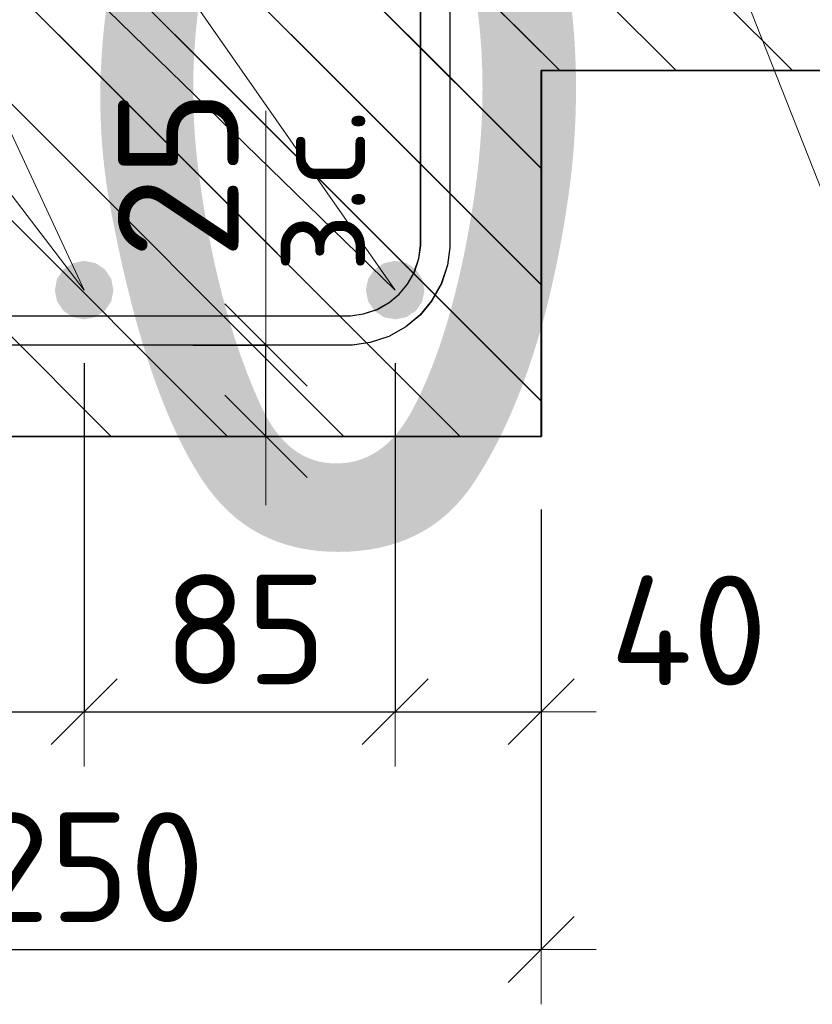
# Model space of a CAD drawing. Header units: metres. Extents: x -38 to 97, y -15 to 21.
# Tile 93 of 132: x 72.383 to 72.599, y 6.223 to 6.492. Entities that reach past the tile are written whole.
import ezdxf

# ---------------------------------------------------------------- set-up
doc = ezdxf.new("R2010")
doc.units = ezdxf.units.M
doc.header["$PDMODE"] = 65
for name, color, linetype, lineweight in [('XR$3$Арм.стержн. Хомут', 240, 'Continuous', 35), ('XR$3$Арм.стержн.горизонт. 1', 180, 'Continuous', 35), ('XR$3$Размерная линия (1)', 7, 'Continuous', 13), ('XR$3$Размерная линия_ общее', 7, 'Continuous', 13), ('XR$5$Арм.стержн. Хомут', 240, 'Continuous', 35), ('XR$5$Арм.стержн.горизонт. 1', 180, 'Continuous', 35), ('XR$5$Размерная линия (1)', 7, 'Continuous', 13), ('XR$5$Размерная линия_ общее', 7, 'Continuous', 13)]:
    doc.layers.add(name, color=color, linetype=linetype, lineweight=lineweight)
doc.styles.add('ISOCPEUR', font='txt')
doc.dimstyles.new('DIMSTYLE_11', dxfattribs={"dimtxt": 0.033, "dimasz": 0.0375, "dimexe": 0, "dimexo": 0, "dimgap": 0.0165, "dimtad": 2, "dimdec": 0, "dimlfac": 1000, "dimrnd": 1, "dimzin": 12, "dimdsep": 46, "dimtxsty": 'ISOCPEUR', "dimblk1": 'ALL_ML_STRICH', "dimblk2": 'ALL_ML_STRICH', "dimsah": 1, "dimcen": 0, "dimclrd": 7, "dimclre": 256, "dimclrt": 7, "dimadec": 0, "dimazin": 0, "dimtfac": 1, "dimtdec": 0, "dimtix": 1, "dimtmove": 2, "dimatfit": 3, "dimfxl": 0, "dimtvp": 1.2, "dimtzin": 0, "dimlwd": 0, "dimlwe": -3, "dimarcsym": 0})
doc.dimstyles.new('DIMSTYLE_12', dxfattribs={"dimtxt": 0.03, "dimasz": 0.03, "dimexe": 0, "dimexo": 0, "dimgap": 0.015, "dimtad": 2, "dimdec": 0, "dimlfac": 1000, "dimrnd": 1, "dimzin": 12, "dimdsep": 46, "dimtxsty": 'ISOCPEUR', "dimblk1": 'ALL_ML_STRICH', "dimblk2": 'ALL_ML_STRICH', "dimsah": 1, "dimcen": 0, "dimclrd": 7, "dimclre": 256, "dimclrt": 7, "dimadec": 0, "dimazin": 0, "dimtfac": 1, "dimtdec": 0, "dimtix": 1, "dimtmove": 2, "dimatfit": 3, "dimfxl": 0, "dimtzin": 0, "dimlwd": 0, "dimlwe": -3, "dimarcsym": 0})
doc.dimstyles.new('DIMSTYLE_14', dxfattribs={"dimtxt": 0.03, "dimasz": 0.03, "dimexe": 0, "dimexo": 0, "dimgap": 0.015, "dimtad": 2, "dimdec": 0, "dimlfac": 1000, "dimrnd": 1, "dimzin": 12, "dimdsep": 46, "dimtxsty": 'ISOCPEUR', "dimblk1": 'ALL_ML_STRICH', "dimblk2": 'ALL_ML_STRICH', "dimsah": 1, "dimcen": 0, "dimclrd": 7, "dimclre": 256, "dimclrt": 7, "dimadec": 0, "dimazin": 0, "dimtfac": 1, "dimtdec": 0, "dimtix": 1, "dimtmove": 2, "dimatfit": 3, "dimfxl": 0, "dimtvp": 1.2, "dimtzin": 0, "dimlwd": 0, "dimlwe": -3, "dimarcsym": 0})
pattern_1 = [(135, (0, 0), (-0.031819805, -0.031819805), [0.4, -0.05, 0, -0.05]), (135, (-0.01591, -0.01591), (-0.031819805, -0.031819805), [0.8, -0.1, 0.1, -0.1])]

# ---------------------------------------------------------------- blocks, each defined once
blk = doc.blocks.new('ALL_ML_STRICH')
at = {"color": 0, "linetype": 'ByBlock', "lineweight": -2}
for p, q in [((0, -0.5), (0, 0.5)), ((-0.3, -0.3), (0.3, 0.3)), ((-1, 0), (0.5, 0))]:
    blk.add_line(p, q, dxfattribs=at)
blk = doc.blocks.new('*D70')
at = {"layer": 'DEFPOINTS', "color": 7, "linetype": 'Continuous', "lineweight": 13, "transparency": 33554687}
for p in [(72.40997, 6.40326), (72.41497, 6.37826), (72.44996, 6.37826)]:
    blk.add_point(p, dxfattribs=at)
at = {"layer": 'XR$3$Размерная линия_ общее', "color": 253, "linetype": 'Continuous', "lineweight": -2, "true_color": 0xa0a0a0, "transparency": 33554687}
for p, q in [((72.42997, 6.40326), (72.44996, 6.40326)), ((72.43497, 6.37826), (72.44996, 6.37826))]:
    blk.add_line(p, q, dxfattribs=at)
at = {"layer": 'XR$3$Размерная линия_ общее', "color": 7, "linetype": 'Continuous', "lineweight": -2, "transparency": 33554687}
blk.add_line((72.44996, 6.37826), (72.44996, 6.40326), dxfattribs=at)
at = {"layer": 'XR$3$Размерная линия_ общее', "color": 7, "linetype": 'Continuous', "lineweight": 13, "transparency": 33554687, "xscale": 0.0375, "yscale": 0.0375, "zscale": 0.0375}
for p, rotation in [((72.44996, 6.40326), 90), ((72.44996, 6.37826), 270)]:
    blk.add_blockref('ALL_ML_STRICH', p, dxfattribs=dict(at, rotation=rotation))
at = {"layer": 'XR$3$Размерная линия_ общее', "color": 7, "linetype": 'Continuous', "lineweight": 13, "transparency": 33554687, "insert": (72.45016, 6.42304), "char_height": 0.027, "width": 0.00135, "attachment_point": 1, "rotation": 90, "line_spacing_factor": 0.60241, "style": 'ISOCPEUR'}
blk.add_mtext('з.с.', dxfattribs=at)
at = {"layer": 'XR$3$Размерная линия_ общее', "color": 7, "linetype": 'Continuous', "lineweight": 13, "transparency": 33554687, "insert": (72.42596, 6.44998), "char_height": 0.033, "width": 0.066, "attachment_point": 5, "rotation": 90, "style": 'ISOCPEUR'}
blk.add_mtext('\\A1;{25}', dxfattribs=at)
blk = doc.blocks.new('*D71')
at = {"layer": 'DEFPOINTS', "color": 7, "linetype": 'Continuous', "lineweight": 13, "transparency": 33554687}
for p in [(72.2753, 6.37826), (72.52526, 6.37826), (72.2753, 6.23802)]:
    blk.add_point(p, dxfattribs=at)
at = {"layer": 'XR$3$Размерная линия (1)', "color": 9, "linetype": 'Continuous', "lineweight": -2, "true_color": 0xc7c7c7, "transparency": 33554687}
for p, q in [((72.2753, 6.35826), (72.2753, 6.23802)), ((72.52526, 6.35826), (72.52526, 6.23802))]:
    blk.add_line(p, q, dxfattribs=at)
at = {"layer": 'XR$3$Размерная линия (1)', "color": 7, "linetype": 'Continuous', "lineweight": -2, "transparency": 33554687}
blk.add_line((72.2753, 6.23802), (72.52526, 6.23802), dxfattribs=at)
at = {"layer": 'XR$3$Размерная линия (1)', "color": 7, "linetype": 'Continuous', "lineweight": 13, "transparency": 33554687, "xscale": 0.03, "yscale": 0.03, "zscale": 0.03, "rotation": 180}
blk.add_blockref('ALL_ML_STRICH', (72.2753, 6.23802), dxfattribs=at)
at = {"layer": 'XR$3$Размерная линия (1)', "color": 7, "linetype": 'Continuous', "lineweight": 13, "transparency": 33554687, "xscale": 0.03, "yscale": 0.03, "zscale": 0.03}
blk.add_blockref('ALL_ML_STRICH', (72.52526, 6.23802), dxfattribs=at)
at = {"layer": 'XR$3$Размерная линия (1)', "color": 7, "linetype": 'Continuous', "lineweight": 13, "transparency": 33554687, "insert": (72.40178, 6.26052), "char_height": 0.03, "width": 0.09, "attachment_point": 5, "style": 'ISOCPEUR'}
blk.add_mtext('\\A1;{250}', dxfattribs=at)
blk = doc.blocks.new('*D74')
at = {"layer": 'DEFPOINTS', "color": 7, "linetype": 'Continuous', "lineweight": 13, "transparency": 33554687}
for p in [(72.31523, 6.41826), (72.40023, 6.41826), (72.31523, 6.30302)]:
    blk.add_point(p, dxfattribs=at)
at = {"layer": 'XR$3$Размерная линия (1)', "color": 9, "linetype": 'Continuous', "lineweight": -2, "true_color": 0xc7c7c7, "transparency": 33554687}
for p, q in [((72.31523, 6.39826), (72.31523, 6.30302)), ((72.40023, 6.39826), (72.40023, 6.30302))]:
    blk.add_line(p, q, dxfattribs=at)
at = {"layer": 'XR$3$Размерная линия (1)', "color": 7, "linetype": 'Continuous', "lineweight": -2, "transparency": 33554687}
blk.add_line((72.31523, 6.30302), (72.40023, 6.30302), dxfattribs=at)
at = {"layer": 'XR$3$Размерная линия (1)', "color": 7, "linetype": 'Continuous', "lineweight": 13, "transparency": 33554687, "xscale": 0.03, "yscale": 0.03, "zscale": 0.03, "rotation": 180}
blk.add_blockref('ALL_ML_STRICH', (72.31523, 6.30302), dxfattribs=at)
at = {"layer": 'XR$3$Размерная линия (1)', "color": 7, "linetype": 'Continuous', "lineweight": 13, "transparency": 33554687, "xscale": 0.03, "yscale": 0.03, "zscale": 0.03}
blk.add_blockref('ALL_ML_STRICH', (72.40023, 6.30302), dxfattribs=at)
at = {"layer": 'XR$3$Размерная линия (1)', "color": 7, "linetype": 'Continuous', "lineweight": 13, "transparency": 33554687, "insert": (72.35923, 6.32552), "char_height": 0.03, "width": 0.06, "attachment_point": 5, "style": 'ISOCPEUR'}
blk.add_mtext('\\A1;{85}', dxfattribs=at)
blk = doc.blocks.new('*D75')
at = {"layer": 'DEFPOINTS', "color": 7, "linetype": 'Continuous', "lineweight": 13, "transparency": 33554687}
for p in [(72.40023, 6.41826), (72.4853, 6.41826), (72.40023, 6.30302)]:
    blk.add_point(p, dxfattribs=at)
at = {"layer": 'XR$3$Размерная линия (1)', "color": 9, "linetype": 'Continuous', "lineweight": -2, "true_color": 0xc7c7c7, "transparency": 33554687}
for p, q in [((72.40023, 6.39826), (72.40023, 6.30302)), ((72.4853, 6.39826), (72.4853, 6.30302))]:
    blk.add_line(p, q, dxfattribs=at)
at = {"layer": 'XR$3$Размерная линия (1)', "color": 7, "linetype": 'Continuous', "lineweight": -2, "transparency": 33554687}
blk.add_line((72.40023, 6.30302), (72.4853, 6.30302), dxfattribs=at)
at = {"layer": 'XR$3$Размерная линия (1)', "color": 7, "linetype": 'Continuous', "lineweight": 13, "transparency": 33554687, "xscale": 0.03, "yscale": 0.03, "zscale": 0.03, "rotation": 180}
blk.add_blockref('ALL_ML_STRICH', (72.40023, 6.30302), dxfattribs=at)
at = {"layer": 'XR$3$Размерная линия (1)', "color": 7, "linetype": 'Continuous', "lineweight": 13, "transparency": 33554687, "xscale": 0.03, "yscale": 0.03, "zscale": 0.03}
blk.add_blockref('ALL_ML_STRICH', (72.4853, 6.30302), dxfattribs=at)
at = {"layer": 'XR$3$Размерная линия (1)', "color": 7, "linetype": 'Continuous', "lineweight": 13, "transparency": 33554687, "insert": (72.44426, 6.32552), "char_height": 0.03, "width": 0.06, "attachment_point": 5, "style": 'ISOCPEUR'}
blk.add_mtext('\\A1;{85}', dxfattribs=at)
blk = doc.blocks.new('*D76')
at = {"layer": 'DEFPOINTS', "color": 7, "linetype": 'Continuous', "lineweight": 13, "transparency": 33554687}
for p in [(72.4853, 6.41826), (72.52526, 6.37826), (72.4853, 6.30302)]:
    blk.add_point(p, dxfattribs=at)
at = {"layer": 'XR$3$Размерная линия (1)', "color": 9, "linetype": 'Continuous', "lineweight": -2, "true_color": 0xc7c7c7, "transparency": 33554687}
for p, q in [((72.4853, 6.39826), (72.4853, 6.30302)), ((72.52526, 6.35826), (72.52526, 6.30302))]:
    blk.add_line(p, q, dxfattribs=at)
at = {"layer": 'XR$3$Размерная линия (1)', "color": 7, "linetype": 'Continuous', "lineweight": -2, "transparency": 33554687}
blk.add_line((72.4853, 6.30302), (72.52526, 6.30302), dxfattribs=at)
at = {"layer": 'XR$3$Размерная линия (1)', "color": 7, "linetype": 'Continuous', "lineweight": 13, "transparency": 33554687, "xscale": 0.03, "yscale": 0.03, "zscale": 0.03, "rotation": 180}
blk.add_blockref('ALL_ML_STRICH', (72.4853, 6.30302), dxfattribs=at)
at = {"layer": 'XR$3$Размерная линия (1)', "color": 7, "linetype": 'Continuous', "lineweight": 13, "transparency": 33554687, "xscale": 0.03, "yscale": 0.03, "zscale": 0.03}
blk.add_blockref('ALL_ML_STRICH', (72.52526, 6.30302), dxfattribs=at)
at = {"layer": 'XR$3$Размерная линия (1)', "color": 7, "linetype": 'Continuous', "lineweight": 13, "transparency": 33554687, "insert": (72.5656, 6.32522), "char_height": 0.03, "width": 0.06, "attachment_point": 5, "style": 'ISOCPEUR'}
blk.add_mtext('\\A1;{40}', dxfattribs=at)
blk = doc.blocks.new('*D720')
at = {"layer": 'DEFPOINTS', "color": 7, "linetype": 'Continuous', "lineweight": 13, "transparency": 33554687}
for p in [(72.40997, 6.40326), (72.41497, 6.37826), (72.44996, 6.37826)]:
    blk.add_point(p, dxfattribs=at)
at = {"layer": 'XR$5$Размерная линия_ общее', "color": 253, "linetype": 'Continuous', "lineweight": -2, "true_color": 0xa0a0a0, "transparency": 33554687}
for p, q in [((72.42997, 6.40326), (72.44996, 6.40326)), ((72.43497, 6.37826), (72.44996, 6.37826))]:
    blk.add_line(p, q, dxfattribs=at)
at = {"layer": 'XR$5$Размерная линия_ общее', "color": 7, "linetype": 'Continuous', "lineweight": -2, "transparency": 33554687}
blk.add_line((72.44996, 6.37826), (72.44996, 6.40326), dxfattribs=at)
at = {"layer": 'XR$5$Размерная линия_ общее', "color": 7, "linetype": 'Continuous', "lineweight": 13, "transparency": 33554687, "xscale": 0.0375, "yscale": 0.0375, "zscale": 0.0375}
for p, rotation in [((72.44996, 6.40326), 90), ((72.44996, 6.37826), 270)]:
    blk.add_blockref('ALL_ML_STRICH', p, dxfattribs=dict(at, rotation=rotation))
at = {"layer": 'XR$5$Размерная линия_ общее', "color": 7, "linetype": 'Continuous', "lineweight": 13, "transparency": 33554687, "insert": (72.45016, 6.42304), "char_height": 0.027, "width": 0.00135, "attachment_point": 1, "rotation": 90, "line_spacing_factor": 0.60241, "style": 'ISOCPEUR'}
blk.add_mtext('з.с.', dxfattribs=at)
at = {"layer": 'XR$5$Размерная линия_ общее', "color": 7, "linetype": 'Continuous', "lineweight": 13, "transparency": 33554687, "insert": (72.42596, 6.44998), "char_height": 0.033, "width": 0.066, "attachment_point": 5, "rotation": 90, "style": 'ISOCPEUR'}
blk.add_mtext('\\A1;{25}', dxfattribs=at)
blk = doc.blocks.new('*D721')
at = {"layer": 'DEFPOINTS', "color": 7, "linetype": 'Continuous', "lineweight": 13, "transparency": 33554687}
for p in [(72.2753, 6.37826), (72.52526, 6.37826), (72.2753, 6.23802)]:
    blk.add_point(p, dxfattribs=at)
at = {"layer": 'XR$5$Размерная линия (1)', "color": 9, "linetype": 'Continuous', "lineweight": -2, "true_color": 0xc7c7c7, "transparency": 33554687}
for p, q in [((72.2753, 6.35826), (72.2753, 6.23802)), ((72.52526, 6.35826), (72.52526, 6.23802))]:
    blk.add_line(p, q, dxfattribs=at)
at = {"layer": 'XR$5$Размерная линия (1)', "color": 7, "linetype": 'Continuous', "lineweight": -2, "transparency": 33554687}
blk.add_line((72.2753, 6.23802), (72.52526, 6.23802), dxfattribs=at)
at = {"layer": 'XR$5$Размерная линия (1)', "color": 7, "linetype": 'Continuous', "lineweight": 13, "transparency": 33554687, "xscale": 0.03, "yscale": 0.03, "zscale": 0.03, "rotation": 180}
blk.add_blockref('ALL_ML_STRICH', (72.2753, 6.23802), dxfattribs=at)
at = {"layer": 'XR$5$Размерная линия (1)', "color": 7, "linetype": 'Continuous', "lineweight": 13, "transparency": 33554687, "xscale": 0.03, "yscale": 0.03, "zscale": 0.03}
blk.add_blockref('ALL_ML_STRICH', (72.52526, 6.23802), dxfattribs=at)
at = {"layer": 'XR$5$Размерная линия (1)', "color": 7, "linetype": 'Continuous', "lineweight": 13, "transparency": 33554687, "insert": (72.40178, 6.26052), "char_height": 0.03, "width": 0.09, "attachment_point": 5, "style": 'ISOCPEUR'}
blk.add_mtext('\\A1;{250}', dxfattribs=at)
blk = doc.blocks.new('*D724')
at = {"layer": 'DEFPOINTS', "color": 7, "linetype": 'Continuous', "lineweight": 13, "transparency": 33554687}
for p in [(72.31523, 6.41826), (72.40023, 6.41826), (72.31523, 6.30302)]:
    blk.add_point(p, dxfattribs=at)
at = {"layer": 'XR$5$Размерная линия (1)', "color": 9, "linetype": 'Continuous', "lineweight": -2, "true_color": 0xc7c7c7, "transparency": 33554687}
for p, q in [((72.31523, 6.39826), (72.31523, 6.30302)), ((72.40023, 6.39826), (72.40023, 6.30302))]:
    blk.add_line(p, q, dxfattribs=at)
at = {"layer": 'XR$5$Размерная линия (1)', "color": 7, "linetype": 'Continuous', "lineweight": -2, "transparency": 33554687}
blk.add_line((72.31523, 6.30302), (72.40023, 6.30302), dxfattribs=at)
at = {"layer": 'XR$5$Размерная линия (1)', "color": 7, "linetype": 'Continuous', "lineweight": 13, "transparency": 33554687, "xscale": 0.03, "yscale": 0.03, "zscale": 0.03, "rotation": 180}
blk.add_blockref('ALL_ML_STRICH', (72.31523, 6.30302), dxfattribs=at)
at = {"layer": 'XR$5$Размерная линия (1)', "color": 7, "linetype": 'Continuous', "lineweight": 13, "transparency": 33554687, "xscale": 0.03, "yscale": 0.03, "zscale": 0.03}
blk.add_blockref('ALL_ML_STRICH', (72.40023, 6.30302), dxfattribs=at)
at = {"layer": 'XR$5$Размерная линия (1)', "color": 7, "linetype": 'Continuous', "lineweight": 13, "transparency": 33554687, "insert": (72.35923, 6.32552), "char_height": 0.03, "width": 0.06, "attachment_point": 5, "style": 'ISOCPEUR'}
blk.add_mtext('\\A1;{85}', dxfattribs=at)
blk = doc.blocks.new('*D725')
at = {"layer": 'DEFPOINTS', "color": 7, "linetype": 'Continuous', "lineweight": 13, "transparency": 33554687}
for p in [(72.40023, 6.41826), (72.4853, 6.41826), (72.40023, 6.30302)]:
    blk.add_point(p, dxfattribs=at)
at = {"layer": 'XR$5$Размерная линия (1)', "color": 9, "linetype": 'Continuous', "lineweight": -2, "true_color": 0xc7c7c7, "transparency": 33554687}
for p, q in [((72.40023, 6.39826), (72.40023, 6.30302)), ((72.4853, 6.39826), (72.4853, 6.30302))]:
    blk.add_line(p, q, dxfattribs=at)
at = {"layer": 'XR$5$Размерная линия (1)', "color": 7, "linetype": 'Continuous', "lineweight": -2, "transparency": 33554687}
blk.add_line((72.40023, 6.30302), (72.4853, 6.30302), dxfattribs=at)
at = {"layer": 'XR$5$Размерная линия (1)', "color": 7, "linetype": 'Continuous', "lineweight": 13, "transparency": 33554687, "xscale": 0.03, "yscale": 0.03, "zscale": 0.03, "rotation": 180}
blk.add_blockref('ALL_ML_STRICH', (72.40023, 6.30302), dxfattribs=at)
at = {"layer": 'XR$5$Размерная линия (1)', "color": 7, "linetype": 'Continuous', "lineweight": 13, "transparency": 33554687, "xscale": 0.03, "yscale": 0.03, "zscale": 0.03}
blk.add_blockref('ALL_ML_STRICH', (72.4853, 6.30302), dxfattribs=at)
at = {"layer": 'XR$5$Размерная линия (1)', "color": 7, "linetype": 'Continuous', "lineweight": 13, "transparency": 33554687, "insert": (72.44426, 6.32552), "char_height": 0.03, "width": 0.06, "attachment_point": 5, "style": 'ISOCPEUR'}
blk.add_mtext('\\A1;{85}', dxfattribs=at)
blk = doc.blocks.new('*D726')
at = {"layer": 'DEFPOINTS', "color": 7, "linetype": 'Continuous', "lineweight": 13, "transparency": 33554687}
for p in [(72.4853, 6.41826), (72.52526, 6.37826), (72.4853, 6.30302)]:
    blk.add_point(p, dxfattribs=at)
at = {"layer": 'XR$5$Размерная линия (1)', "color": 9, "linetype": 'Continuous', "lineweight": -2, "true_color": 0xc7c7c7, "transparency": 33554687}
for p, q in [((72.4853, 6.39826), (72.4853, 6.30302)), ((72.52526, 6.35826), (72.52526, 6.30302))]:
    blk.add_line(p, q, dxfattribs=at)
at = {"layer": 'XR$5$Размерная линия (1)', "color": 7, "linetype": 'Continuous', "lineweight": -2, "transparency": 33554687}
blk.add_line((72.4853, 6.30302), (72.52526, 6.30302), dxfattribs=at)
at = {"layer": 'XR$5$Размерная линия (1)', "color": 7, "linetype": 'Continuous', "lineweight": 13, "transparency": 33554687, "xscale": 0.03, "yscale": 0.03, "zscale": 0.03, "rotation": 180}
blk.add_blockref('ALL_ML_STRICH', (72.4853, 6.30302), dxfattribs=at)
at = {"layer": 'XR$5$Размерная линия (1)', "color": 7, "linetype": 'Continuous', "lineweight": 13, "transparency": 33554687, "xscale": 0.03, "yscale": 0.03, "zscale": 0.03}
blk.add_blockref('ALL_ML_STRICH', (72.52526, 6.30302), dxfattribs=at)
at = {"layer": 'XR$5$Размерная линия (1)', "color": 7, "linetype": 'Continuous', "lineweight": 13, "transparency": 33554687, "insert": (72.5656, 6.32522), "char_height": 0.03, "width": 0.06, "attachment_point": 5, "style": 'ISOCPEUR'}
blk.add_mtext('\\A1;{40}', dxfattribs=at)

msp = doc.modelspace()

# ---------------------------------------------------------------- hatches: boundary and pattern name
at = {"linetype": 'Continuous', "lineweight": 25, "transparency": 33554687}
h = msp.add_hatch(dxfattribs=at)
h.set_pattern_fill('__________540', scale=0.015, style=0, pattern_type=2)
h.set_pattern_definition(pattern_1)
h.paths.add_polyline_path([(72.52526, 6.67826), (72.27526, 6.67826), (72.27526, 6.37826), (72.52526, 6.37826)], flags=0)
h = msp.add_hatch(dxfattribs=at)
h.set_pattern_fill('__________540', scale=0.015, style=0, pattern_type=2)
h.set_pattern_definition(pattern_1)
h.paths.add_polyline_path([(72.5253, 6.47826), (72.27532, 6.47826), (72.27532, 6.67826), (72.2753, 6.67826), (72.2753, 6.37826), (72.5253, 6.37826)], flags=0)
at = {"linetype": 'Continuous', "lineweight": 13, "transparency": 33554687}
h = msp.add_hatch(dxfattribs=at)
h.set_pattern_fill('__________540', scale=0.015, style=0, pattern_type=2)
h.set_pattern_definition(pattern_1)
h.paths.add_polyline_path([(72.27532, 6.67826), (72.27532, 6.47826), (72.65727, 6.47826), (72.65727, 6.67826)], flags=0)
at = {"linetype": 'Continuous', "lineweight": 25, "transparency": 33554687}
h = msp.add_hatch(dxfattribs=at)
h.set_pattern_fill('__________540', scale=0.015, style=0, pattern_type=2)
h.set_pattern_definition(pattern_1)
h.paths.add_polyline_path([(72.52526, 6.67826), (72.52526, 6.47826), (72.65723, 6.47826), (72.65723, 6.67826)], flags=0)
at = {"layer": 'XR$3$Арм.стержн.горизонт. 1', "linetype": 'Continuous', "lineweight": 50, "transparency": 33554687}
for points in [[(72.40823, 6.41826), (72.40762, 6.42132), (72.40588, 6.42392), (72.40329, 6.42565), (72.40023, 6.42626), (72.39716, 6.42565), (72.39457, 6.42392), (72.39283, 6.42132), (72.39223, 6.41826), (72.39283, 6.4152), (72.39457, 6.4126), (72.39716, 6.41087), (72.40023, 6.41026), (72.40329, 6.41087), (72.40588, 6.4126), (72.40762, 6.4152)], [(72.4933, 6.41826), (72.49269, 6.42132), (72.49096, 6.42392), (72.48836, 6.42565), (72.4853, 6.42626), (72.48224, 6.42565), (72.47965, 6.42392), (72.47791, 6.42132), (72.4773, 6.41826), (72.47791, 6.4152), (72.47965, 6.4126), (72.48224, 6.41087), (72.4853, 6.41026), (72.48836, 6.41087), (72.49096, 6.4126), (72.49269, 6.4152)]]:
    msp.add_hatch(color=7, dxfattribs=at).paths.add_polyline_path(points)
at = {"layer": 'XR$5$Арм.стержн.горизонт. 1', "linetype": 'Continuous', "lineweight": 50, "transparency": 33554687}
for points in [[(72.40826, 6.41826), (72.40765, 6.42132), (72.40592, 6.42392), (72.40333, 6.42565), (72.40026, 6.42626), (72.3972, 6.42565), (72.39461, 6.42392), (72.39287, 6.42132), (72.39226, 6.41826), (72.39287, 6.4152), (72.39461, 6.4126), (72.3972, 6.41087), (72.40026, 6.41026), (72.40333, 6.41087), (72.40592, 6.4126), (72.40765, 6.4152)], [(72.49334, 6.41826), (72.49273, 6.42132), (72.491, 6.42392), (72.4884, 6.42565), (72.48534, 6.42626), (72.48228, 6.42565), (72.47968, 6.42392), (72.47795, 6.42132), (72.47734, 6.41826), (72.47795, 6.4152), (72.47968, 6.4126), (72.48228, 6.41087), (72.48534, 6.41026), (72.4884, 6.41087), (72.491, 6.4126), (72.49273, 6.4152)]]:
    msp.add_hatch(color=7, dxfattribs=at).paths.add_polyline_path(points)

# ---------------------------------------------------------------- linework, layer by layer
at = {"color": 7, "linetype": 'Continuous', "lineweight": 13, "transparency": 33554687}
for p, q in [((72.5753, 6.51321), (72.63377, 6.36468)), ((72.44996, 6.40326), (72.44996, 6.46726)), ((72.44996, 6.40326), (72.44996, 6.46726))]:
    msp.add_line(p, q, dxfattribs=at)
at = {"color": 7, "linetype": 'Continuous', "lineweight": 35, "transparency": 33554687}
for p, q in [((72.52526, 6.47826), (72.65723, 6.47826)), ((72.52526, 6.37826), (72.52526, 6.47826)), ((72.5253, 6.47826), (72.65727, 6.47826)), ((72.5253, 6.37826), (72.5253, 6.47826)), ((72.27526, 6.37826), (72.52526, 6.37826)), ((72.2753, 6.37826), (72.5253, 6.37826))]:
    msp.add_line(p, q, dxfattribs=at)
at = {"layer": 'XR$3$Арм.стержн. Хомут', "color": 40, "linetype": 'Continuous', "lineweight": 25, "transparency": 33554687}
for points in [[(72.50026, 6.62258), (72.50026, 6.42994), (72.49959, 6.42506), (72.49791, 6.41998), (72.49529, 6.4153), (72.49207, 6.41145), (72.48822, 6.40823), (72.48355, 6.40561), (72.47847, 6.40394), (72.47359, 6.40326), (72.3269, 6.40326)], [(72.50026, 6.62258), (72.50026, 6.42994), (72.49959, 6.42506), (72.49791, 6.41998), (72.49529, 6.4153), (72.49207, 6.41145), (72.48822, 6.40823), (72.48355, 6.40561), (72.47847, 6.40394), (72.47359, 6.40326), (72.3269, 6.40326)], [(72.32746, 6.41126), (72.47303, 6.41126), (72.47665, 6.41176), (72.48031, 6.41297), (72.48367, 6.41485), (72.4864, 6.41713), (72.48868, 6.41986), (72.49055, 6.42321), (72.49176, 6.42687), (72.49226, 6.43049), (72.49226, 6.62203)], [(72.32746, 6.41126), (72.47303, 6.41126), (72.47665, 6.41176), (72.48031, 6.41297), (72.48367, 6.41485), (72.4864, 6.41713), (72.48868, 6.41986), (72.49055, 6.42321), (72.49176, 6.42687), (72.49226, 6.43049), (72.49226, 6.62203)]]:
    msp.add_lwpolyline(points, dxfattribs=at)
at = {"layer": 'XR$3$Арм.стержн.горизонт. 1', "color": 7, "linetype": 'Continuous', "lineweight": 13, "transparency": 33554687}
for q in [(72.4853, 6.41826), (72.40023, 6.41826)]:
    msp.add_line((72.23031, 6.78305), q, dxfattribs=at)
at = {"layer": 'XR$5$Арм.стержн. Хомут', "color": 40, "linetype": 'Continuous', "lineweight": 25, "transparency": 33554687}
for points in [[(72.5003, 6.62258), (72.5003, 6.42994), (72.49962, 6.42506), (72.49795, 6.41998), (72.49533, 6.4153), (72.49211, 6.41145), (72.48826, 6.40823), (72.48359, 6.40561), (72.47851, 6.40394), (72.47363, 6.40326), (72.32694, 6.40326)], [(72.5003, 6.62258), (72.5003, 6.42994), (72.49962, 6.42506), (72.49795, 6.41998), (72.49533, 6.4153), (72.49211, 6.41145), (72.48826, 6.40823), (72.48359, 6.40561), (72.47851, 6.40394), (72.47363, 6.40326), (72.32694, 6.40326)], [(72.32749, 6.41126), (72.47307, 6.41126), (72.47669, 6.41176), (72.48035, 6.41297), (72.4837, 6.41485), (72.48643, 6.41713), (72.48871, 6.41986), (72.49059, 6.42321), (72.4918, 6.42687), (72.4923, 6.43049), (72.4923, 6.62203)], [(72.32749, 6.41126), (72.47307, 6.41126), (72.47669, 6.41176), (72.48035, 6.41297), (72.4837, 6.41485), (72.48643, 6.41713), (72.48871, 6.41986), (72.49059, 6.42321), (72.4918, 6.42687), (72.4923, 6.43049), (72.4923, 6.62203)]]:
    msp.add_lwpolyline(points, dxfattribs=at)
at = {"layer": 'XR$5$Арм.стержн.горизонт. 1', "color": 7, "linetype": 'Continuous', "lineweight": 13, "transparency": 33554687}
for q in [(72.48534, 6.41826), (72.40026, 6.41826)]:
    msp.add_line((72.15015, 6.74446), q, dxfattribs=at)

# ---------------------------------------------------------------- texts
at = {"color": 7, "linetype": 'Continuous', "lineweight": 35, "transparency": 33554687, "insert": (70.35063, 6.34671), "char_height": 0.25, "width": 2.7437149, "attachment_point": 7, "style": 'ISOCPEUR'}
msp.add_mtext('\\W0.96;ГОСТ 34028-2016', dxfattribs=at)

# ---------------------------------------------------------------- dimensions: what is measured, and where the dimension line sits
at = {"layer": 'XR$3$Размерная линия (1)', "color": 7, "linetype": 'Continuous', "lineweight": 13, "transparency": 33554687}
for base, p1, p2, dimstyle, picture, middle in [((72.40023, 6.30302), (72.31523, 6.39826), (72.40023, 6.39826), 'DIMSTYLE_12', '*D74', (72.35923, 6.32552)), ((72.4853, 6.30302), (72.40023, 6.39826), (72.4853, 6.39826), 'DIMSTYLE_12', '*D75', (72.44426, 6.32552)), ((72.52526, 6.30302), (72.4853, 6.39826), (72.52526, 6.35826), 'DIMSTYLE_14', '*D76', (72.5656, 6.32522)), ((72.52526, 6.23802), (72.2753, 6.35826), (72.52526, 6.35826), 'DIMSTYLE_12', '*D71', (72.40178, 6.26052))]:
    dim = msp.add_linear_dim(base=base, p1=p1, p2=p2, dimstyle=dimstyle, override={"dimpost": '<>', "dimclrd": 7, "dimclre": 9, "dimclrt": 7, "dimlwd": 0, "dimlwe": 65533}, dxfattribs=at)
    dim.commit()
    dim.dimension.update_dxf_attribs({"geometry": picture, "text_midpoint": middle, "dimtype": 160})
at = {"layer": 'XR$3$Размерная линия_ общее', "color": 7, "linetype": 'Continuous', "lineweight": 13, "transparency": 33554687}
dim = msp.add_linear_dim(base=(72.44996, 6.40326), p1=(72.43497, 6.37826), p2=(72.42997, 6.40326), angle=90, text='<>\\Xз.с.', dimstyle='DIMSTYLE_11', override={"dimpost": '<>', "dimclrd": 7, "dimclre": 253, "dimclrt": 7, "dimlwd": 0, "dimlwe": 65533}, dxfattribs=at)
dim.commit()
dim.dimension.update_dxf_attribs({"geometry": '*D70', "text_midpoint": (72.42596, 6.44998), "dimtype": 160})
at = {"layer": 'XR$5$Размерная линия (1)', "color": 7, "linetype": 'Continuous', "lineweight": 13, "transparency": 33554687}
for base, p1, p2, dimstyle, picture, middle in [((72.40023, 6.30302), (72.31523, 6.39826), (72.40023, 6.39826), 'DIMSTYLE_12', '*D724', (72.35923, 6.32552)), ((72.4853, 6.30302), (72.40023, 6.39826), (72.4853, 6.39826), 'DIMSTYLE_12', '*D725', (72.44426, 6.32552)), ((72.52526, 6.30302), (72.4853, 6.39826), (72.52526, 6.35826), 'DIMSTYLE_14', '*D726', (72.5656, 6.32522)), ((72.52526, 6.23802), (72.2753, 6.35826), (72.52526, 6.35826), 'DIMSTYLE_12', '*D721', (72.40178, 6.26052))]:
    dim = msp.add_linear_dim(base=base, p1=p1, p2=p2, dimstyle=dimstyle, override={"dimpost": '<>', "dimclrd": 7, "dimclre": 9, "dimclrt": 7, "dimlwd": 0, "dimlwe": 65533}, dxfattribs=at)
    dim.commit()
    dim.dimension.update_dxf_attribs({"geometry": picture, "text_midpoint": middle, "dimtype": 160})
at = {"layer": 'XR$5$Размерная линия_ общее', "color": 7, "linetype": 'Continuous', "lineweight": 13, "transparency": 33554687}
dim = msp.add_linear_dim(base=(72.44996, 6.40326), p1=(72.43497, 6.37826), p2=(72.42997, 6.40326), angle=90, text='<>\\Xз.с.', dimstyle='DIMSTYLE_11', override={"dimpost": '<>', "dimclrd": 7, "dimclre": 253, "dimclrt": 7, "dimlwd": 0, "dimlwe": 65533}, dxfattribs=at)
dim.commit()
dim.dimension.update_dxf_attribs({"geometry": '*D720', "text_midpoint": (72.42596, 6.44998), "dimtype": 160})

doc.saveas('drawing.dxf')
